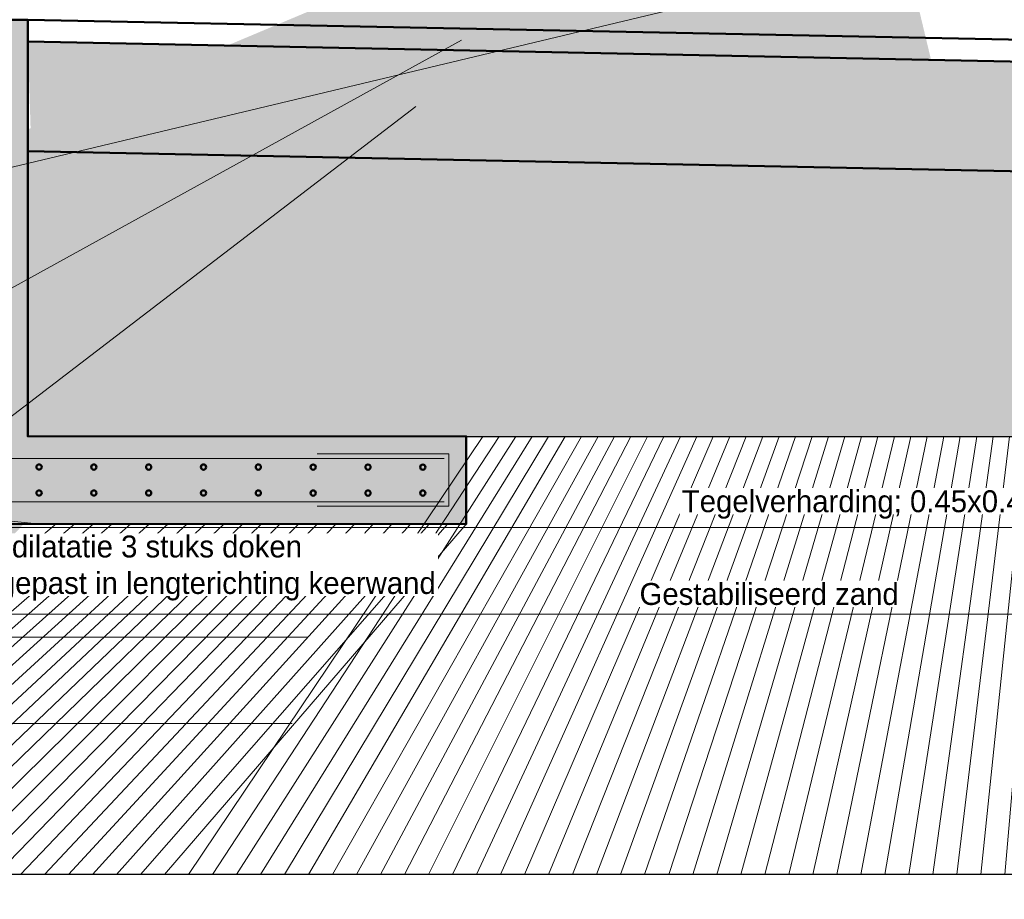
# Model space of a CAD drawing. Header units: metres. Extents: x -28193559.2 to -28193533, y -380000457.6 to -380000450.7.
# Tile 3 of 7: x -28193552.5 to -28193550.2, y -380000456.3 to -380000454.3. Entities that reach past the tile are written whole.
import ezdxf

# ---------------------------------------------------------------- set-up
doc = ezdxf.new("R2010")
doc.units = ezdxf.units.M
doc.header["$LTSCALE"] = 0.1
for name, color, linetype, lineweight in [('DP-BS-arcering_klei', 253, 'Continuous', 0), ('DP-BS-arcering_zand', 6, 'Continuous', 25), ('DP-BS-profiel', 2, 'Continuous', 25), ('DP-NW-profiel', 4, 'Continuous', 50), ('DP-NW-profiel (door derden te ontwerpen en detaileren)', 7, 'Continuous', 50)]:
    doc.layers.add(name, color=color, linetype=linetype, lineweight=lineweight)
doc.layers.add('DP-NW-Maatvoering', color=7, linetype='Continuous')
doc.styles.add('Ontwnota-dwp-Bruinissepolder tot Grevelingendam$0$StagCAD', font='StagCAD.ttf')
doc.styles.add('StagCAD', font='StagCAD.ttf')
doc.dimstyles.new('GM-maatvoering', dxfattribs={"dimtxt": 2.5, "dimasz": 2.5, "dimexe": 1, "dimexo": 0, "dimgap": 1, "dimtad": 1, "dimrnd": 0.001, "dimzin": 1, "dimdsep": 46, "dimtxsty": 'StagCAD', "dimcen": 0.09, "dimclrd": 1, "dimclre": 1, "dimclrt": 7, "dimazin": 0, "dimtfac": 1, "dimtix": 1, "dimtmove": 0, "dimatfit": 3, "dimfxl": 1, "dimfxlon": 1, "dimtvp": 0.8299999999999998, "dimtolj": 1, "dimtzin": 0, "dimlwd": 15, "dimlwe": 15, "dimarcsym": 0})
doc.dimstyles.new('Ontwnota-dwp-Bruinissepolder tot Grevelingendam$0$leader 1_100', dxfattribs={"dimscale": 0.1, "dimtxt": 2.5, "dimasz": 2, "dimexe": 0, "dimexo": 0, "dimgap": 1, "dimtad": 1, "dimrnd": 0.001, "dimzin": 1, "dimdsep": 46, "dimtxsty": 'Ontwnota-dwp-Bruinissepolder tot Grevelingendam$0$StagCAD', "dimblk": 'Ontwnota-dwp-Bruinissepolder tot Grevelingendam$0$RAD_PIJL', "dimcen": 0.09, "dimse1": 1, "dimse2": 1, "dimclrd": 1, "dimclre": 1, "dimclrt": 7, "dimazin": 0, "dimtfac": 1, "dimtix": 1, "dimtmove": 0, "dimatfit": 0, "dimfxl": 1, "dimtvp": 0.8299999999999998, "dimtolj": 1, "dimtzin": 0, "dimlwd": 15, "dimarcsym": 0})

# ---------------------------------------------------------------- blocks, each defined once
blk = doc.blocks.new('Ontwnota-dwp-Bruinissepolder tot Grevelingendam$0$RAD_PIJL')
at = {"color": 1, "linetype": 'Continuous'}
blk.add_solid([(-2.828427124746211, -0.75), (-2.828427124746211, 0.75), (0, 0)], dxfattribs=at)

msp = doc.modelspace()

# ---------------------------------------------------------------- hatches: boundary and pattern name
at = {"layer": 'DP-BS-arcering_klei', "lineweight": 0}
h = msp.add_hatch(dxfattribs=at)
h.set_pattern_fill('_U', color=251, scale=0.05, angle=90.00000000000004, pattern_type=0)
h.set_pattern_definition([(90, (0, 0), (-0.05, 0), [])])
edge = h.paths.add_edge_path()
edge.add_line((-28193549.96974036, -380000455.2400386), (-28193551.47131132, -380000455.2400386))
edge.add_line((-28193551.47131132, -380000455.2400386), (-28193551.47139026, -380000455.4400385))
edge.add_line((-28193551.47139026, -380000455.4400385), (-28193553.17139013, -380000455.4392176))
edge.add_line((-28193553.17139013, -380000455.4392176), (-28193553.17131119, -380000455.2392176))
edge.add_line((-28193553.17131119, -380000455.2392176), (-28193555.89459548, -380000455.2392176))
edge.add_arc((-28193553.92796837, -380000461.5394073), 6.600000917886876, 107.3359432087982, 109.0927100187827)
edge.add_arc((-28193494.42009139, -380000633.4588537), 188.5271387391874, 109.0926890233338, 109.9447681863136)
edge.add_line((-28193558.72936466, -380000456.2392176), (-28193549.96974036, -380000456.2392176))
edge.add_line((-28193549.96974036, -380000456.2392176), (-28193549.96974036, -380000455.2400386))
h.paths.add_polyline_path([(-28193553.48830289, -380000455.4616418), (-28193553.28010107, -380000455.4616418), (-28193553.28010107, -380000455.3416419), (-28193553.48830289, -380000455.3416419)], flags=16)
at = {"layer": 'DP-BS-arcering_zand', "lineweight": 30}
h = msp.add_hatch(dxfattribs=at)
h.set_pattern_fill('CUNETZAND', color=256, pattern_type=2)
h.set_pattern_definition([(0, (-28194964.03784821, -380000649.3621618), (0.0125, 0.0125), [0, -0.025])])
h.paths.add_polyline_path([(-28193552.4709136, -380000454.3394946), (-28193552.46318929, -380000454.5897032), (-28193549.96974036, -380000454.6403596), (-28193549.96974036, -380000454.3903081)])
at = {"layer": 'DP-BS-arcering_zand', "lineweight": 25}
h = msp.add_hatch(dxfattribs=at)
h.set_pattern_fill('CUNETZAND', color=251, pattern_type=2)
h.set_pattern_definition([(0, (-28194964.04597014, -380000650.0119447), (0.0125, 0.0125), [0, -0.025])])
h.paths.add_polyline_path([(-28193552.46598971, -380000454.5896462), (-28193552.47131123, -380000455.239486), (-28193549.96974036, -380000455.2400386), (-28193549.96974036, -380000454.6404628)])
at = {"layer": 'DP-NW-profiel'}
h = msp.add_hatch(dxfattribs=at)
h.set_pattern_fill('AR-SAND')
h.set_pattern_definition([(37.50000000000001, (-14.87420473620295, 0.1456466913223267), (-0.0320006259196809, 0.9788264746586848), [0, -0.7721600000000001, 0, -0.8636000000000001, 0, -0.8255]), (7.499999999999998, (-14.87420473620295, 0.1456466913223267), (0.8990465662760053, 1.433650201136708), [0, -0.4165600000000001, 0, -0.69596, 0, -0.2667000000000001]), (327.5, (-15.49904473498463, 0.1456466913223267), (1.581984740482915, 0.0028743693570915), [0, -0.254, 0, -0.9144, 0, -1.193799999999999]), (317.5, (-15.49904473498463, 0.1456466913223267), (1.527112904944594, 0.4458586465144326), [0, -0.127, 0, -0.59944, 0, -0.6858])])
h.paths.add_polyline_path([(-28193552.43953653, -380000455.3097622, 1), (-28193552.45153654, -380000455.3097622, 1)])
h = msp.add_hatch(dxfattribs=at)
h.set_pattern_fill('AR-SAND')
h.set_pattern_definition([(37.50000000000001, (-14.74920473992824, 0.1456071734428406), (-0.0320006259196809, 0.9788264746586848), [0, -0.7721600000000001, 0, -0.8636000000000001, 0, -0.8255]), (7.499999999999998, (-14.74920473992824, 0.1456071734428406), (0.8990465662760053, 1.433650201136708), [0, -0.4165600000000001, 0, -0.69596, 0, -0.2667000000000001]), (327.5, (-15.37404473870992, 0.1456071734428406), (1.581984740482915, 0.0028743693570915), [0, -0.254, 0, -0.9144, 0, -1.193799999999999]), (317.5, (-15.37404473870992, 0.1456071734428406), (1.527112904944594, 0.4458586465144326), [0, -0.127, 0, -0.59944, 0, -0.6858])])
h.paths.add_polyline_path([(-28193552.31453654, -380000455.3098018, 1), (-28193552.32653654, -380000455.3098018, 1)])
h = msp.add_hatch(dxfattribs=at)
h.set_pattern_fill('AR-SAND')
h.set_pattern_definition([(37.50000000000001, (-14.62420474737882, 0.1455677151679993), (-0.0320006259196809, 0.9788264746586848), [0, -0.7721600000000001, 0, -0.8636000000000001, 0, -0.8255]), (7.499999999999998, (-14.62420474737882, 0.1455677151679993), (0.8990465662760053, 1.433650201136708), [0, -0.4165600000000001, 0, -0.69596, 0, -0.2667000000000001]), (327.5, (-15.2490447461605, 0.1455677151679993), (1.581984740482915, 0.0028743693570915), [0, -0.254, 0, -0.9144, 0, -1.193799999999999]), (317.5, (-15.2490447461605, 0.1455677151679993), (1.527112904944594, 0.4458586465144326), [0, -0.127, 0, -0.59944, 0, -0.6858])])
h.paths.add_polyline_path([(-28193552.18953655, -380000455.3098412, 1), (-28193552.20153655, -380000455.3098412, 1)])
h = msp.add_hatch(dxfattribs=at)
h.set_pattern_fill('AR-SAND')
h.set_pattern_definition([(37.50000000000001, (-14.4992047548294, 0.145528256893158), (-0.0320006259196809, 0.9788264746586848), [0, -0.7721600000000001, 0, -0.8636000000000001, 0, -0.8255]), (7.499999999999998, (-14.4992047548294, 0.145528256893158), (0.8990465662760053, 1.433650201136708), [0, -0.4165600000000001, 0, -0.69596, 0, -0.2667000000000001]), (327.5, (-15.12404475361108, 0.145528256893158), (1.581984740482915, 0.0028743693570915), [0, -0.254, 0, -0.9144, 0, -1.193799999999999]), (317.5, (-15.12404475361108, 0.145528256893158), (1.527112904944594, 0.4458586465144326), [0, -0.127, 0, -0.59944, 0, -0.6858])])
h.paths.add_polyline_path([(-28193552.06453656, -380000455.3098807, 1), (-28193552.07653656, -380000455.3098807, 1)])
h = msp.add_hatch(dxfattribs=at)
h.set_pattern_fill('AR-SAND')
h.set_pattern_definition([(37.50000000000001, (-14.37420476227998, 0.1454887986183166), (-0.0320006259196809, 0.9788264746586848), [0, -0.7721600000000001, 0, -0.8636000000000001, 0, -0.8255]), (7.499999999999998, (-14.37420476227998, 0.1454887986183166), (0.8990465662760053, 1.433650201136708), [0, -0.4165600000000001, 0, -0.69596, 0, -0.2667000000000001]), (327.5, (-14.99904476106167, 0.1454887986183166), (1.581984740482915, 0.0028743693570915), [0, -0.254, 0, -0.9144, 0, -1.193799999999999]), (317.5, (-14.99904476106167, 0.1454887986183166), (1.527112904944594, 0.4458586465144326), [0, -0.127, 0, -0.59944, 0, -0.6858])])
h.paths.add_polyline_path([(-28193551.93953656, -380000455.3099201, 1), (-28193551.95153656, -380000455.3099201, 1)])
h = msp.add_hatch(dxfattribs=at)
h.set_pattern_fill('AR-SAND')
h.set_pattern_definition([(37.50000000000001, (-14.24920476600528, 0.1454492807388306), (-0.0320006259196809, 0.9788264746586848), [0, -0.7721600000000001, 0, -0.8636000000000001, 0, -0.8255]), (7.499999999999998, (-14.24920476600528, 0.1454492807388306), (0.8990465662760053, 1.433650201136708), [0, -0.4165600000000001, 0, -0.69596, 0, -0.2667000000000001]), (327.5, (-14.87404476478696, 0.1454492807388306), (1.581984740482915, 0.0028743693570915), [0, -0.254, 0, -0.9144, 0, -1.193799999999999]), (317.5, (-14.87404476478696, 0.1454492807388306), (1.527112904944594, 0.4458586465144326), [0, -0.127, 0, -0.59944, 0, -0.6858])])
h.paths.add_polyline_path([(-28193551.81453656, -380000455.3099597, 1), (-28193551.82653657, -380000455.3099597, 1)])
h = msp.add_hatch(dxfattribs=at)
h.set_pattern_fill('AR-SAND')
h.set_pattern_definition([(37.50000000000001, (-14.12420477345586, 0.1454098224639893), (-0.0320006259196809, 0.9788264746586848), [0, -0.7721600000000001, 0, -0.8636000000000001, 0, -0.8255]), (7.499999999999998, (-14.12420477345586, 0.1454098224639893), (0.8990465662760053, 1.433650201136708), [0, -0.4165600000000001, 0, -0.69596, 0, -0.2667000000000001]), (327.5, (-14.74904477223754, 0.1454098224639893), (1.581984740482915, 0.0028743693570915), [0, -0.254, 0, -0.9144, 0, -1.193799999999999]), (317.5, (-14.74904477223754, 0.1454098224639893), (1.527112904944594, 0.4458586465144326), [0, -0.127, 0, -0.59944, 0, -0.6858])])
h.paths.add_polyline_path([(-28193551.68953658, -380000455.3099991, 1), (-28193551.70153658, -380000455.3099991, 1)])
h = msp.add_hatch(dxfattribs=at)
h.set_pattern_fill('AR-SAND')
h.set_pattern_definition([(37.50000000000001, (-13.99920478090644, 0.1453703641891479), (-0.0320006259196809, 0.9788264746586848), [0, -0.7721600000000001, 0, -0.8636000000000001, 0, -0.8255]), (7.499999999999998, (-13.99920478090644, 0.1453703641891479), (0.8990465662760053, 1.433650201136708), [0, -0.4165600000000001, 0, -0.69596, 0, -0.2667000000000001]), (327.5, (-14.62404477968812, 0.1453703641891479), (1.581984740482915, 0.0028743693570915), [0, -0.254, 0, -0.9144, 0, -1.193799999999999]), (317.5, (-14.62404477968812, 0.1453703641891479), (1.527112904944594, 0.4458586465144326), [0, -0.127, 0, -0.59944, 0, -0.6858])])
h.paths.add_polyline_path([(-28193551.56453658, -380000455.3100386, 1), (-28193551.57653659, -380000455.3100386, 1)])
h = msp.add_hatch(dxfattribs=at)
h.set_pattern_fill('AR-SAND')
h.set_pattern_definition([(37.50000000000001, (-14.87420473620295, 0.0864676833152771), (-0.0320006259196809, 0.9788264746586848), [0, -0.7721600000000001, 0, -0.8636000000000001, 0, -0.8255]), (7.499999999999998, (-14.87420473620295, 0.0864676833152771), (0.8990465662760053, 1.433650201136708), [0, -0.4165600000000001, 0, -0.69596, 0, -0.2667000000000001]), (327.5, (-15.49904473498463, 0.0864676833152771), (1.581984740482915, 0.0028743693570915), [0, -0.254, 0, -0.9144, 0, -1.193799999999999]), (317.5, (-15.49904473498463, 0.0864676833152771), (1.527112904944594, 0.4458586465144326), [0, -0.127, 0, -0.59944, 0, -0.6858])])
h.paths.add_polyline_path([(-28193552.43953653, -380000455.3689412, 1), (-28193552.45153654, -380000455.3689412, 1)])
h = msp.add_hatch(dxfattribs=at)
h.set_pattern_fill('AR-SAND')
h.set_pattern_definition([(37.50000000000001, (-14.74920473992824, 0.086428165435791), (-0.0320006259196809, 0.9788264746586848), [0, -0.7721600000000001, 0, -0.8636000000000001, 0, -0.8255]), (7.499999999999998, (-14.74920473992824, 0.086428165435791), (0.8990465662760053, 1.433650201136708), [0, -0.4165600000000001, 0, -0.69596, 0, -0.2667000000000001]), (327.5, (-15.37404473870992, 0.086428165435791), (1.581984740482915, 0.0028743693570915), [0, -0.254, 0, -0.9144, 0, -1.193799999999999]), (317.5, (-15.37404473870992, 0.086428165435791), (1.527112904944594, 0.4458586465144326), [0, -0.127, 0, -0.59944, 0, -0.6858])])
h.paths.add_polyline_path([(-28193552.31453654, -380000455.3689808, 1), (-28193552.32653654, -380000455.3689808, 1)])
h = msp.add_hatch(dxfattribs=at)
h.set_pattern_fill('AR-SAND')
h.set_pattern_definition([(37.50000000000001, (-14.62420474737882, 0.0863887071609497), (-0.0320006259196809, 0.9788264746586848), [0, -0.7721600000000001, 0, -0.8636000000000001, 0, -0.8255]), (7.499999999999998, (-14.62420474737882, 0.0863887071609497), (0.8990465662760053, 1.433650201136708), [0, -0.4165600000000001, 0, -0.69596, 0, -0.2667000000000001]), (327.5, (-15.2490447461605, 0.0863887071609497), (1.581984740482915, 0.0028743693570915), [0, -0.254, 0, -0.9144, 0, -1.193799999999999]), (317.5, (-15.2490447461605, 0.0863887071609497), (1.527112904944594, 0.4458586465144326), [0, -0.127, 0, -0.59944, 0, -0.6858])])
h.paths.add_polyline_path([(-28193552.18953655, -380000455.3690202, 1), (-28193552.20153655, -380000455.3690202, 1)])
h = msp.add_hatch(dxfattribs=at)
h.set_pattern_fill('AR-SAND')
h.set_pattern_definition([(37.50000000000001, (-14.4992047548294, 0.0863492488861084), (-0.0320006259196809, 0.9788264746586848), [0, -0.7721600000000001, 0, -0.8636000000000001, 0, -0.8255]), (7.499999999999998, (-14.4992047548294, 0.0863492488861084), (0.8990465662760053, 1.433650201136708), [0, -0.4165600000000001, 0, -0.69596, 0, -0.2667000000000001]), (327.5, (-15.12404475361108, 0.0863492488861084), (1.581984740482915, 0.0028743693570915), [0, -0.254, 0, -0.9144, 0, -1.193799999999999]), (317.5, (-15.12404475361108, 0.0863492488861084), (1.527112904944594, 0.4458586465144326), [0, -0.127, 0, -0.59944, 0, -0.6858])])
h.paths.add_polyline_path([(-28193552.06453656, -380000455.3690597, 1), (-28193552.07653656, -380000455.3690597, 1)])
h = msp.add_hatch(dxfattribs=at)
h.set_pattern_fill('AR-SAND')
h.set_pattern_definition([(37.50000000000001, (-14.37420476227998, 0.0863097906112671), (-0.0320006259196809, 0.9788264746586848), [0, -0.7721600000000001, 0, -0.8636000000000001, 0, -0.8255]), (7.499999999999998, (-14.37420476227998, 0.0863097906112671), (0.8990465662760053, 1.433650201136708), [0, -0.4165600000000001, 0, -0.69596, 0, -0.2667000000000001]), (327.5, (-14.99904476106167, 0.0863097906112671), (1.581984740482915, 0.0028743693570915), [0, -0.254, 0, -0.9144, 0, -1.193799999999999]), (317.5, (-14.99904476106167, 0.0863097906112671), (1.527112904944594, 0.4458586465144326), [0, -0.127, 0, -0.59944, 0, -0.6858])])
h.paths.add_polyline_path([(-28193551.93953656, -380000455.3690991, 1), (-28193551.95153656, -380000455.3690991, 1)])
h = msp.add_hatch(dxfattribs=at)
h.set_pattern_fill('AR-SAND')
h.set_pattern_definition([(37.50000000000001, (-14.24920476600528, 0.08627027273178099), (-0.0320006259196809, 0.9788264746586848), [0, -0.7721600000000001, 0, -0.8636000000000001, 0, -0.8255]), (7.499999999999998, (-14.24920476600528, 0.08627027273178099), (0.8990465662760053, 1.433650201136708), [0, -0.4165600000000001, 0, -0.69596, 0, -0.2667000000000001]), (327.5, (-14.87404476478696, 0.08627027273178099), (1.581984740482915, 0.0028743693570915), [0, -0.254, 0, -0.9144, 0, -1.193799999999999]), (317.5, (-14.87404476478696, 0.08627027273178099), (1.527112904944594, 0.4458586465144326), [0, -0.127, 0, -0.59944, 0, -0.6858])])
h.paths.add_polyline_path([(-28193551.81453656, -380000455.3691386, 1), (-28193551.82653657, -380000455.3691386, 1)])
h = msp.add_hatch(dxfattribs=at)
h.set_pattern_fill('AR-SAND')
h.set_pattern_definition([(37.50000000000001, (-14.12420477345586, 0.0862308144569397), (-0.0320006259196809, 0.9788264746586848), [0, -0.7721600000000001, 0, -0.8636000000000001, 0, -0.8255]), (7.499999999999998, (-14.12420477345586, 0.0862308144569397), (0.8990465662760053, 1.433650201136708), [0, -0.4165600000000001, 0, -0.69596, 0, -0.2667000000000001]), (327.5, (-14.74904477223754, 0.0862308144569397), (1.581984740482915, 0.0028743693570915), [0, -0.254, 0, -0.9144, 0, -1.193799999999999]), (317.5, (-14.74904477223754, 0.0862308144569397), (1.527112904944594, 0.4458586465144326), [0, -0.127, 0, -0.59944, 0, -0.6858])])
h.paths.add_polyline_path([(-28193551.68953658, -380000455.3691781, 1), (-28193551.70153658, -380000455.3691781, 1)])
h = msp.add_hatch(dxfattribs=at)
h.set_pattern_fill('AR-SAND')
h.set_pattern_definition([(37.50000000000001, (-13.99920478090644, 0.0861913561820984), (-0.0320006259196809, 0.9788264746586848), [0, -0.7721600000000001, 0, -0.8636000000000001, 0, -0.8255]), (7.499999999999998, (-13.99920478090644, 0.0861913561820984), (0.8990465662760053, 1.433650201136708), [0, -0.4165600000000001, 0, -0.69596, 0, -0.2667000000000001]), (327.5, (-14.62404477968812, 0.0861913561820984), (1.581984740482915, 0.0028743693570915), [0, -0.254, 0, -0.9144, 0, -1.193799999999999]), (317.5, (-14.62404477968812, 0.0861913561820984), (1.527112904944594, 0.4458586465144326), [0, -0.127, 0, -0.59944, 0, -0.6858])])
h.paths.add_polyline_path([(-28193551.56453658, -380000455.3692176, 1), (-28193551.57653659, -380000455.3692176, 1)])
at = {"layer": 'DP-NW-profiel (door derden te ontwerpen en detaileren)'}
h = msp.add_hatch(color=9, dxfattribs=at)
h.dxf.hatch_style = 1
h.paths.add_polyline_path([(-28193551.47131132, -380000455.2400386), (-28193552.47131123, -380000455.239486), (-28193552.47078228, -380000454.2894467), (-28193552.67078232, -380000454.2894467), (-28193552.67131122, -380000455.2394071), (-28193553.17131119, -380000455.2392176), (-28193553.17139013, -380000455.4392176), (-28193551.47139026, -380000455.4400385)])

# ---------------------------------------------------------------- linework, layer by layer
at = {"layer": 'DP-BS-profiel'}
for points in [[(-28193551.47131132, -380000455.2400386), (-28193549.96974036, -380000455.2400386)], [(-28193549.96974036, -380000456.2392176), (-28193558.72936466, -380000456.2392176)]]:
    msp.add_lwpolyline(points, dxfattribs=at)
at = {"layer": 'DP-NW-profiel'}
for points in [[(-28193552.47082182, -380000454.2894861), (-28193549.96974036, -380000454.3402978)], [(-28193552.4709136, -380000454.3394946), (-28193549.96974036, -380000454.3903081)], [(-28193552.47106657, -380000454.5895431), (-28193549.96974036, -380000454.6403596)]]:
    msp.add_lwpolyline(points, dxfattribs=at)
at = {"layer": 'DP-NW-profiel', "lineweight": 15}
for points in [[(-28193551.52149638, -380000455.2900386), (-28193553.12139013, -380000455.2900386)], [(-28193551.81149638, -380000455.3992176), (-28193551.51149638, -380000455.3992176), (-28193551.51149638, -380000455.2800386), (-28193551.81149638, -380000455.2800386)], [(-28193553.12139013, -380000455.3892176), (-28193551.52149638, -380000455.3892176)]]:
    msp.add_lwpolyline(points, dxfattribs=at)
at = {"layer": 'DP-NW-profiel', "color": 7}
for centre in [(-28193552.44553654, -380000455.3097622), (-28193552.32053654, -380000455.3098018), (-28193552.19553655, -380000455.3098412), (-28193552.07053656, -380000455.3098807), (-28193551.94553656, -380000455.3099201), (-28193551.82053657, -380000455.3099597), (-28193551.69553658, -380000455.3099991), (-28193551.57053659, -380000455.3100386), (-28193552.44553654, -380000455.3689412), (-28193552.32053654, -380000455.3689808), (-28193552.19553655, -380000455.3690202), (-28193552.07053656, -380000455.3690597), (-28193551.94553656, -380000455.3690991), (-28193551.82053657, -380000455.3691386), (-28193551.69553658, -380000455.3691781), (-28193551.57053659, -380000455.3692176)]:
    msp.add_circle(centre, 0.0060000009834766, dxfattribs=at)
at = {"layer": 'DP-NW-profiel (door derden te ontwerpen en detaileren)', "flags": 128}
msp.add_lwpolyline([(-28193552.47082182, -380000454.2894862), (-28193552.47131123, -380000455.239486), (-28193551.47131132, -380000455.2400386), (-28193551.47139026, -380000455.4400385), (-28193553.17139013, -380000455.4392176), (-28193553.17131119, -380000455.2392176), (-28193552.67131122, -380000455.2394071), (-28193552.67082181, -380000454.2894071), (-28193552.47082182, -380000454.2894862)], dxfattribs=at)

# ---------------------------------------------------------------- leaders
at = {"layer": 'DP-NW-Maatvoering', "annotation_type": 0, "has_hookline": 1}
for points, dimstyle, override, hookline_direction, text_width in [([(-28193552.54583964, -380000453.386066), (-28193554.28065473, -380000453.9649298), (-28193552.28065473, -380000453.9649298)], 'Ontwnota-dwp-Bruinissepolder tot Grevelingendam$0$leader 1_100', {"dimscale": 0, "dimgap": 1, "dimtad": 1}, 0, 0.335), ([(-28193552.90108167, -380000454.7202021), (-28193550.56750919, -380000454.1620857), (-28193553.06750919, -380000454.1620857)], 'GM-maatvoering', {"dimscale": 0}, 1, 0.99), ([(-28193551.58671902, -380000454.4873114), (-28193553.09634918, -380000455.645039), (-28193551.09634918, -380000455.645039)], 'Ontwnota-dwp-Bruinissepolder tot Grevelingendam$0$leader 1_100', {"dimscale": 0, "dimgap": 1, "dimtad": 1}, 0, 0.59), ([(-28193554.00275043, -380000455.0994228), (-28193555.65324625, -380000455.895039), (-28193553.65324625, -380000455.895039)], 'Ontwnota-dwp-Bruinissepolder tot Grevelingendam$0$leader 1_100', {"dimscale": 0, "dimgap": 1, "dimtad": 1}, 0, 0.785)]:
    msp.add_leader(points, dimstyle=dimstyle, override=override, dxfattribs=dict(at, hookline_direction=hookline_direction, text_width=text_width))
at = {"layer": 'DP-NW-Maatvoering', "color": 7, "annotation_type": 0, "has_hookline": 1, "hookline_direction": 0}
for points, text_width in [([(-28193551.4823635, -380000454.3364629), (-28193553.50000249, -380000455.4478968), (-28193551.00000249, -380000455.4478968)], 0.9625), ([(-28193553.92008837, -380000454.8928087), (-28193556.05689955, -380000455.6978968), (-28193553.55689955, -380000455.6978968)], 0.7225)]:
    msp.add_leader(points, dimstyle='GM-maatvoering', override={"dimscale": 0, "dimgap": 1, "dimtad": 1}, dxfattribs=dict(at, text_width=text_width))

# ---------------------------------------------------------------- next in the draw order: texts
at = {"layer": 'DP-NW-Maatvoering', "color": 7, "char_height": 0.05, "attachment_point": 7, "bg_fill": 3, "box_fill_scale": 1.1, "bg_fill_color": 256, "bg_fill_transparency": 0}
for s, insert, style in [('\\A1;Tegelverharding; 0.45x0.45x0.05', (-28193550.98000249, -380000455.4278968), 'StagCAD'), ('\\A1;Per dilatatie 3 stuks doken\\Ptoegepast in lengterichting keerwand', (-28193552.63009714, -380000455.6143942), 'Ontwnota-dwp-Bruinissepolder tot Grevelingendam$0$StagCAD'), ('\\A1;Gestabiliseerd zand', (-28193551.07634918, -380000455.625039), 'Ontwnota-dwp-Bruinissepolder tot Grevelingendam$0$StagCAD')]:
    msp.add_mtext(s, dxfattribs=dict(at, insert=insert, style=style))

doc.saveas('drawing.dxf')
